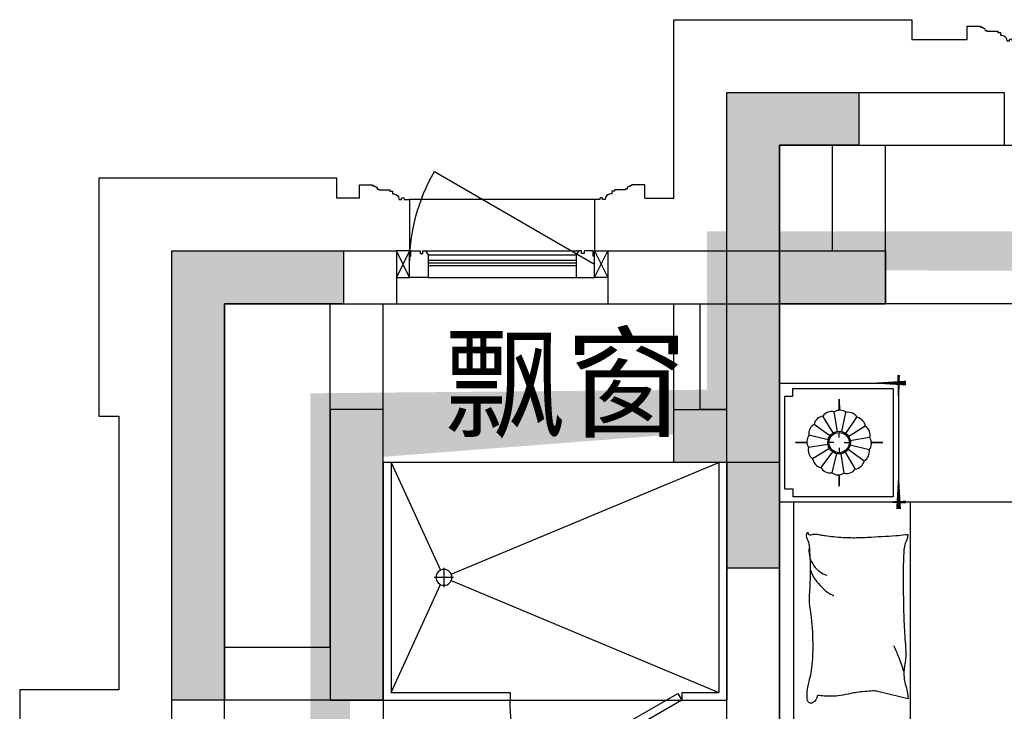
# Model space of a CAD drawing. Header units: millimetres. Extents: x 296296 to 297283, y 219875 to 220035.
# Tile 90 of 256: x 296756.31 to 296760.04, y 220021.55 to 220024.16. Entities that reach past the tile are written whole.
import ezdxf

# ---------------------------------------------------------------- set-up
doc = ezdxf.new("R2010")
doc.units = ezdxf.units.MM
doc.linetypes.add('185洋房-边套（报建版）-旧规$0$洋房户型$0$CONTINOUS', pattern=[0])
doc.linetypes.add('185洋房-边套（报建版）-旧规$0$洋房户型$0$XU-140-SF-N1$0$DASH', pattern=[0.35, 0.25, -0.1])
doc.layers.add('面积-计容-住宅-1', color=1, linetype='Continuous', lineweight=0)
doc.styles.get("Standard").update_dxf_attribs({"font": 'arial.ttf'})

# ---------------------------------------------------------------- blocks, each defined once
blk = doc.blocks.new('wy53eu64i765i57i78i')
for points in [[(952174.854933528, 192158.4376811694), (952174.854933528, 191558.4369128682), (951774.8551960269, 191558.4369128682), (951774.8551350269, 191758.4376811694), (951974.8548928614, 191758.4376811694), (951974.854811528, 192358.4376811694), (952574.855165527, 192358.4376835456), (952574.855165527, 192158.4376835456)], [(950474.8552037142, 190658.4377331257), (950674.8552037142, 190658.4377331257), (950674.8552037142, 191758.4377331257), (950474.8552037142, 191758.4377331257)]]:
    blk.add_hatch(color=253).paths.add_polyline_path(points)
at = {"color": 253}
for points in [[(952174.854933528, 192158.4376811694), (952174.854933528, 191558.4369128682), (951774.8551960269, 191558.4369128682), (951774.8551350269, 191758.4376811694), (951974.8548928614, 191758.4376811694), (951974.854811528, 192358.4376811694), (952574.855165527, 192358.4376835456), (952574.855165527, 192158.4376835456), (952174.854933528, 192158.4376811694)], [(950474.8552037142, 190658.4377331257), (950674.8552037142, 190658.4377331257), (950674.8552037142, 191758.4377331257), (950474.8552037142, 191758.4377331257)]]:
    blk.add_lwpolyline(points, close=True, dxfattribs=at)
blk = doc.blocks.new('sayea5yuteaytuytrauyt')
h = blk.add_hatch()
h.set_pattern_fill('钢筋混凝土', color=253, scale=100)
h.set_pattern_definition([(45, (0, 0), (-176.7766952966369, 176.7766952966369), []), (49.99999999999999, (0, 0), (717.2601826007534, -62.75213498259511), [75, -825]), (355, (0, 0), (-138.751333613, 752.1921337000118), [60, -660]), (100.4514, (59.77168, -5.22934), (578.5093817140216, 689.4395420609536), [63.74019000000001, -701.142112]), (46.1842, (0, 200), (1067.241048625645, -165.5190143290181), [112.5, -1237.5]), (96.63560000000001, (88.936745, 186.206693), (934.6627055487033, 974.1178709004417), [95.610288, -1051.713]), (351.1842, (0, 200), (934.6619451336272, 974.1186009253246), [90, -990]), (21, (100, 150), (596.9070521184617, -402.6188906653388), [75, -825]), (326.0000000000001, (100, 150), (243.3153319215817, 725.150045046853), [60, -660]), (71.4514, (149.742233, 116.448394), (840.22262858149, 322.5304967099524), [63.74019000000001, -701.142112]), (37.5, (0, 0), (12.15985531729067, 332.8938538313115), [0, -652, 0, -670, 0, -662.5]), (7.5, (0, 0), (263.0695374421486, 394.4117118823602), [0, -382, 0, -637, 0, -252.5]), (327.5, (-223, 0), (533.822436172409, -22.55487173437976), [0, -250, 0, -780, 0, -1035]), (317.5, (-323, 0), (583.1861693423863, 100.1049823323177), [0, -325, 0, -518, 0, -735])])
h.paths.add_polyline_path([(1007424.854593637, 89058.43775986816), (1007424.854593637, 87258.43856486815), (1007174.854593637, 87258.43856486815), (1007174.854593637, 89058.43775986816)])
h.paths.add_polyline_path([(1021574.855280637, 89058.43775986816), (1021574.855280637, 87258.43856486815), (1021324.855280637, 87258.43856486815), (1021324.855280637, 89058.43775986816)])
h.paths.add_polyline_path([(989374.8548266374, 89058.43775186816), (989374.8548266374, 87258.43815686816), (989124.8548266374, 87258.43815686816), (989124.8548266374, 89058.43775186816)])
h.paths.add_polyline_path([(1039624.855051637, 89058.43775186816), (1039624.855051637, 87258.43815686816), (1039374.855051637, 87258.43815686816), (1039374.855051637, 89058.43775186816)])
h.paths.add_polyline_path([(1014474.854936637, 87858.43815686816), (1014474.854936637, 84858.43816086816), (1014274.854936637, 84858.43816086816), (1014274.854936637, 87858.43815686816)])
h.paths.add_polyline_path([(1044574.854944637, 92958.43692786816), (1044574.854944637, 91158.43691286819), (1044374.854944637, 91158.43691286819), (1044374.854944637, 92758.43691286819), (1044074.854822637, 92758.43691286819), (1044074.854822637, 92958.43691286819)])
h.paths.add_polyline_path([(984374.8549336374, 92758.43691286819), (984374.8549336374, 91158.43691286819), (984174.8549336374, 91158.43691286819), (984174.8548116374, 92958.43691286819), (984674.8550556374, 92958.43691286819), (984674.8550556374, 92758.43691286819)])
h.paths.add_polyline_path([(1027974.850721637, 92758.43691286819), (1027974.850721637, 91258.40206186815), (1027774.850721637, 91258.40206186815), (1027774.850721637, 92958.43691286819), (1028324.850721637, 92958.43691286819), (1028324.850721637, 92758.43691286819)])
h.paths.add_polyline_path([(1000974.859155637, 92958.43691286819), (1000974.859155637, 91258.40206186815), (1000774.859155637, 91258.40206186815), (1000774.859155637, 92758.43691286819), (1000424.859155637, 92758.43691286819), (1000424.859155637, 92958.43691286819)])
h.paths.add_polyline_path([(1033174.859613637, 92958.43691286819), (1033174.859613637, 91258.40205786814), (1032974.859613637, 91258.40205786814), (1032974.859613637, 92758.43691286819), (1032624.859613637, 92758.43691286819), (1032624.859613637, 92958.43691286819)])
h.paths.add_polyline_path([(995774.8502636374, 92758.43691286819), (995774.8502636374, 91258.40205786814), (995574.8502636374, 91258.40205786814), (995574.8502636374, 92958.43691286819), (996124.8502636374, 92958.43691286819), (996124.8502636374, 92758.43691286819)])
h.paths.add_polyline_path([(1014874.854936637, 80258.43772586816), (1014874.854936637, 80058.43772586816), (1014274.854936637, 80058.43772586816), (1014274.854936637, 81858.43772586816), (1014474.854936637, 81858.43772586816), (1014474.854936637, 80258.43772586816)])
h.paths.add_polyline_path([(1046674.855165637, 92358.43775186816), (1046674.855165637, 90658.43777086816), (1046474.855165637, 90658.43777086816), (1046474.855165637, 92158.43775186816), (1046024.855051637, 92158.43775186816), (1046024.855051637, 92358.43775186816)])
h.paths.add_polyline_path([(982274.8547116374, 92158.43775186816), (982274.8547116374, 90658.43777086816), (982074.8547116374, 90658.43777086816), (982074.8547116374, 92358.43775186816), (982724.8548266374, 92358.43775186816), (982724.8548266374, 92158.43775186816)])
h.paths.add_polyline_path([(1042874.855566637, 80058.43772586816), (1042874.855604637, 79458.43791586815), (1042074.855596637, 79458.43791586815), (1042074.855596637, 79658.43791586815), (1042674.855566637, 79658.43791586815), (1042674.855528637, 80258.43772586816), (1043624.855539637, 80258.43772586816), (1043624.855539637, 80058.43772586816)])
h.paths.add_polyline_path([(1010674.855341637, 80058.43772586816), (1010674.855379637, 79458.43791586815), (1009874.855367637, 79458.43791586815), (1009874.855367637, 79658.43791586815), (1010474.855341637, 79658.43791586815), (1010474.855303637, 80258.43772586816), (1011424.855310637, 80258.43772586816), (1011424.855310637, 80058.43772586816)])
h.paths.add_polyline_path([(1018874.854505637, 79658.43791586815), (1018874.854505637, 79458.43791586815), (1018074.854498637, 79458.43791586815), (1018074.854536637, 80058.43772586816), (1017324.854563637, 80058.43772586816), (1017324.854563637, 80258.43772586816), (1018274.854536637, 80258.43773286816), (1018274.854536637, 79658.43791586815)])
h.paths.add_polyline_path([(986674.8542806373, 79658.43791586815), (986674.8542806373, 79458.43791586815), (985874.8542736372, 79458.43791586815), (985874.8543116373, 80058.43772586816), (985124.8543376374, 80058.43772586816), (985124.8543376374, 80258.43772586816), (986074.8543116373, 80258.43773286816), (986074.8543116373, 79658.43791586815)])
h.paths.add_polyline_path([(1016574.855280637, 92758.43691286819), (1016574.855280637, 91158.43691286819), (1016374.855280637, 91158.43691286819), (1016374.855280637, 92158.43775186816), (1016074.855051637, 92158.43775186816), (1016074.855051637, 92358.43775186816), (1016374.855280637, 92358.43775186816), (1016374.855280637, 92958.43691286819), (1016874.855280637, 92958.43691286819), (1016874.855280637, 92758.43691286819)])
h.paths.add_polyline_path([(1012374.854593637, 92158.43775186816), (1012374.854593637, 91158.43691286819), (1012174.854593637, 91158.43691286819), (1012174.854593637, 92758.43691286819), (1011874.854593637, 92758.43691286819), (1011874.854593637, 92958.43691286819), (1012374.854593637, 92958.43691286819), (1012374.854593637, 92358.43775186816), (1012674.854826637, 92358.43775186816), (1012674.854826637, 92158.43775186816)])
h.paths.add_polyline_path([(1031699.854631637, 87258.43614286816), (1031699.854631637, 86658.43778686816), (1029249.854215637, 86658.43778686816), (1029249.854215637, 87258.43614286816), (1029449.854215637, 87258.43614286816), (1029449.854215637, 86858.43778286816), (1031499.854631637, 86858.43778286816), (1031499.854631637, 87258.43614286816)])
h.paths.add_polyline_path([(999499.8556616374, 87258.43614286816), (999499.8556616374, 86658.43778686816), (997049.8552426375, 86658.43778686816), (997049.8552426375, 87258.43614286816), (997249.8552426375, 87258.43614286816), (997249.8552426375, 86858.43778286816), (999299.8556616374, 86858.43778286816), (999299.8556616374, 87258.43614286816)])
h.paths.add_polyline_path([(1029449.854215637, 89158.43772886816), (1029449.854215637, 88743.43829786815), (1029249.854215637, 88743.43829786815), (1029249.854215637, 89358.43772886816), (1031699.854631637, 89358.43772886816), (1031699.854631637, 88743.43913286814), (1031499.854631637, 88743.43913286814), (1031499.854631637, 89158.43772886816)])
h.paths.add_polyline_path([(999499.8556616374, 89358.43772886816), (999499.8556616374, 88743.43829786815), (999299.8556616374, 88743.43829786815), (999299.8556616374, 89158.43772886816), (997249.8552426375, 89158.43772886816), (997249.8552426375, 88743.43913286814), (997049.8552426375, 88743.43913286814), (997049.8552426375, 89358.43772886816)])
h.paths.add_polyline_path([(1026174.845110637, 92958.43691286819), (1026174.845110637, 90058.43717586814), (1025974.845110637, 90058.43717586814), (1025974.845110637, 92758.43691286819), (1025574.850809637, 92758.43691286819), (1025574.850809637, 92958.43691286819)])
h.paths.add_polyline_path([(1002774.864763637, 92758.43691286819), (1002774.864763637, 90058.43717586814), (1002574.864763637, 90058.43717586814), (1002574.864763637, 92958.43691286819), (1003174.859068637, 92958.43691286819), (1003174.859068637, 92758.43691286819)])
h.paths.add_polyline_path([(993974.8547306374, 92958.43691686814), (993974.8547306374, 90058.44779286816), (993774.8547306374, 90058.44779286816), (993774.8547306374, 92758.43691286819), (993374.8515306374, 92758.43691286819), (993374.8515306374, 92958.43691286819)])
h.paths.add_polyline_path([(1034974.855142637, 92758.43691286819), (1034974.855142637, 90058.44779286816), (1034774.855142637, 90058.44779286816), (1034774.855142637, 92958.43691686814), (1035374.858343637, 92958.43691286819), (1035374.858343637, 92758.43691286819)])
h.paths.add_polyline_path([(1046674.855165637, 83408.43776386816), (1046674.855165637, 80058.43772586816), (1046074.855165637, 80058.43772586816), (1046074.855165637, 80258.43772586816), (1046474.855165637, 80258.43772586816), (1046474.855165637, 83408.43776386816)])
h.paths.add_polyline_path([(982674.8547116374, 80258.43772586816), (982674.8547116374, 80058.43772586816), (982074.8547116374, 80058.43772586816), (982074.8547116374, 83408.43776386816), (982274.8547116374, 83408.43776386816), (982274.8547116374, 80258.43772586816)])
h.paths.add_polyline_path([(1001674.854280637, 89358.43772886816), (1001674.854280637, 86658.43778686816), (1001474.854280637, 86658.43778686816), (1001474.854280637, 89158.43772886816), (1000774.859155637, 89158.43772886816), (1000774.859155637, 89358.43772886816)])
h.paths.add_polyline_path([(1027274.855596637, 89158.43772886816), (1027274.855596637, 86658.43778686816), (1027074.855596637, 86658.43778686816), (1027074.855596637, 89358.43772886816), (1027974.850721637, 89358.43772886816), (1027974.850721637, 89158.43772886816)])
h.paths.add_polyline_path([(995074.8548266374, 89158.43772886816), (995074.8548266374, 86658.43778686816), (994874.8548266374, 86658.43778686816), (994874.8548266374, 89358.43772886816), (995774.8502636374, 89358.43772886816), (995774.8502636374, 89158.43772886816)])
h.paths.add_polyline_path([(1033874.855051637, 89358.43772886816), (1033874.855051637, 86658.43778686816), (1033674.855051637, 86658.43778686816), (1033674.855051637, 89158.43772886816), (1032974.859613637, 89158.43772886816), (1032974.859613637, 89358.43772886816)])
h.paths.add_polyline_path([(989374.8548266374, 92958.43691286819), (989374.8548266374, 92158.43691286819), (988974.8548266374, 92158.43691286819), (988974.8548266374, 92958.43691286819)])
h.paths.add_polyline_path([(1007574.854593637, 92958.43691286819), (1007574.854593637, 92158.43691286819), (1007174.854593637, 92158.43691286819), (1007174.854593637, 92958.43691286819)])
h.paths.add_polyline_path([(995074.8548266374, 79658.43738986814), (995074.8548266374, 79258.43738986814), (994374.8548266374, 79258.43738986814), (994374.8548266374, 79658.43738986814)])
h.paths.add_polyline_path([(1002174.854280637, 79658.43738986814), (1002174.854280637, 79258.43738986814), (1001474.854280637, 79258.43738986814), (1001474.854280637, 79658.43738986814)])
h.paths.add_polyline_path([(1027274.855596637, 79658.43738986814), (1027274.855596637, 79258.43738986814), (1026574.855596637, 79258.43738986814), (1026574.855596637, 79658.43738986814)])
h.paths.add_polyline_path([(1034374.855051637, 79658.43738986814), (1034374.855051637, 79258.43738986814), (1033674.855051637, 79258.43738986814), (1033674.855051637, 79658.43738986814)])
h.paths.add_polyline_path([(1039774.855051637, 92958.43691286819), (1039774.855051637, 92158.43691286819), (1039374.855051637, 92158.43691286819), (1039374.855051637, 92958.43691286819)])
h.paths.add_polyline_path([(1021574.855280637, 92958.43691286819), (1021574.855280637, 92158.43691286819), (1021174.855280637, 92158.43691286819), (1021174.855280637, 92958.43691286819)])
at = {"color": 253}
for points in [[(984374.8549336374, 92758.43691286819), (984374.8549336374, 91158.43691286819), (984174.8549336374, 91158.43691286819), (984174.8548116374, 92958.43691286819), (984674.8550556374, 92958.43691286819), (984674.8550556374, 92758.43691286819), (984374.8549336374, 92758.43691286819)], [(982274.8547116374, 92158.43775186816), (982274.8547116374, 90658.43777086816), (982074.8547116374, 90658.43777086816), (982074.8547116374, 92358.43775186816), (982724.8548266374, 92358.43775186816), (982724.8548266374, 92158.43775186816), (982274.8547116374, 92158.43775186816)]]:
    blk.add_lwpolyline(points, close=True, dxfattribs=at)
blk = doc.blocks.new('4uyh5uj6kj67j75rykjtuk7tsik76ykj')
at = {"color": 253}
blk.add_text('飘窗', height=337.5886524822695, dxfattribs=at).set_placement((808105.0000000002, 433690))
blk = doc.blocks.new('185洋房-边套（报建版）-旧规$0$洋房户型$0$11A$C643C1FD2')
at = {"color": 253}
for points in [[(28.00162752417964, 342.6770962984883, -0.2633679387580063), (0.0515171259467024, 361.4657623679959, -0.494818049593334), (9.22300753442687, 380.2089987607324, -0.049224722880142), (26.89366485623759, 381.9528907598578, -0.0368308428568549), (50.53589313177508, 380.2089987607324, -0.0318926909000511), (88.513958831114, 372.0737317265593, 0.0357819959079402), (122.4282498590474, 365.0841070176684, 0.0329412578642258), (212.0899194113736, 359.1705537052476, 0.0265644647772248), (323.3170857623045, 365.0841070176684, 0.0179054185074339), (360.8313586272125, 370.4487565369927, -0.0333974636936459), (381.0393698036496, 372.7026747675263, -0.0320396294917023), (418.1219118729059, 371.9701745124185, 0.018441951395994), (482.4437609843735, 368.9494421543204, 0.0108372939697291), (547.20722402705, 369.7023622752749, 0.0146238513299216), (595.1154809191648, 372.7026747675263, 0.1112493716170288), (617.6622878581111, 380.009099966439, -0.1537083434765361), (634.5505437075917, 383.9622313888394, -0.0764444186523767), (641.9869964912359, 382.2391803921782, -0.215512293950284), (643.9398537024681, 380.2089987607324, -0.5858582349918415), (641.2773915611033, 377.1638927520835, 0.3634893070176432), (636.428366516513, 374.5792910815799, 0.1917162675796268), (636.3710470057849, 363.0441536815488, -0.1296753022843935), (638.3061893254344, 346.4303289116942, -0.0173502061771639), (635.3064320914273, 329.6262630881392, 0.0193256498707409), (632.6727208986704, 314.5282753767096, 0.0188175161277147), (626.0583722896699, 246.1461785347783, 0.0218280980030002), (625.1612337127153, 186.9199199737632, 0.0062041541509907), (626.5468691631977, 153.0692459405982, 0.0019630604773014), (632.6727208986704, 46.17539165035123, 0.0283408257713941), (636.9498540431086, 10.04676229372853, -0.1170135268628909), (636.428366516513, 1.137023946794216, -0.3660599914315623), (634.9992988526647, 0.2057491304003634, -0.0397304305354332), (621.4055880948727, 3.013640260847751, -0.0483088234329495), (607.6671159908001, 8.49546699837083, 0.0629807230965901), (596.9933037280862, 12.39658056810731, 0.0405796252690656), (573.5959727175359, 15.7771522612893, 0.0143450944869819), (506.85604535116, 18.02642949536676, 0.0054844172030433), (381.4113608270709, 17.27782013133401, 0.0071527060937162), (285.2684470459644, 14.27319686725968, 0.0087615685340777), (242.7241944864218, 11.586396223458, -0.0081531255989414), (197.0090114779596, 8.643489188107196, -0.062510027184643), (139.879690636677, 13.04411358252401, 0.078669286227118), (94.29284231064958, 15.08410701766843, 0.0478250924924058), (71.93141105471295, 10.36764307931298, -0.0344939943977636), (41.1465831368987, 3.013640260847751, -0.0235713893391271), (15.81139786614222, -8.1299222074e-06, -0.5102284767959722), (14.85667191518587, 1.137023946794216), (22.36815910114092, 31.16260241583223), (43.02460189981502, 113.7327313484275, 0.0730409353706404), (44.97563112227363, 133.3135636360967, 0.0233051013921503), (39.26876032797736, 194.4262439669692, 0.0182988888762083), (35.19884174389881, 217.2706755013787, -0.0109698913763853), (27.85368260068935, 255.2657693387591, -0.0422811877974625), (24.94686314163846, 289.579173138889, -0.0272005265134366), (27.85368260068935, 342.9727865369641)], [(583.8483481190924, 374.5792910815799, 0.0881531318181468), (549.3185234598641, 371.0355364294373, 0.0881531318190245), (518.1231781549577, 355.8132692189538, 0.0775471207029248), (496.4769416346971, 334.2011149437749, 0.077547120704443), (482.4437609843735, 307.0218101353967)], [(501.8616993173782, 368.8804882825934, 0.0278421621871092), (478.0799251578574, 358.2673156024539, 0.0486850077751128), (465.5431597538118, 350.1835615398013, 0.0236664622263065), (437.6198862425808, 325.8245057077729, 0.0312234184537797), (418.5966097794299, 305.1453350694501, 0.0468009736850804), (413.4886008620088, 297.4792006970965, 0.023190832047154), (405.4516541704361, 280.7496055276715)], [(118.3913605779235, 15.79728258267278, 0.0097294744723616), (145.6801728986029, 24.82911724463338, 0.009729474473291), (172.5969230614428, 34.91583502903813, 0.0079705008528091), (194.3418602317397, 43.95450188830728, 0.0079705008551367), (215.7876314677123, 53.68171564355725)]]:
    blk.add_lwpolyline(points, format="xyb", dxfattribs=at)
blk = doc.blocks.new('185洋房-边套（报建版）-旧规$0$洋房户型$0$11A$C5A527934')
at = {"color": 253}
for p, q in [((122.7863028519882, 492.3297854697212), (194.0422210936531, 398.7701386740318)), ((469.082148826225, 493.1734273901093), (467.2889541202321, 399.6312042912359)), ((194.0422210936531, 398.7701386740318), (261.6452530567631, 281.4336128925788)), ((347.0384173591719, 320.5457457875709), (364.8287260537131, 400.5479455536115)), ((467.2889541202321, 399.6312042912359), (490.5114477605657, 289.7861020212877)), ((592.6898554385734, 326.9167924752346), (677.8384109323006, 360.9532905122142)), ((677.8384109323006, 360.9532905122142), (699.5126560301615, 357.8590980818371)), ((329.248285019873, 268.9888375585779), (347.0384173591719, 320.5457457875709)), ((530.7634408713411, 243.3727071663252), (592.6898554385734, 326.9167924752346)), ((261.6452530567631, 281.4336128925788), (277.656460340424, 231.6545115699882)), ((277.656460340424, 231.6545115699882), (329.248285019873, 268.9888375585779)), ((490.5114477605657, 289.7861020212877), (530.7634408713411, 243.3727071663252)), ((530.7634408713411, 243.3727071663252), (591.1416068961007, 268.1265008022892)), ((591.1416068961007, 268.1265008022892), (653.0678451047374, 265.0323083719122)), ((653.0678451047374, 265.0323083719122), (741.3128976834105, 249.5610920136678)), ((69.51041293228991, 247.6549006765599), (37.09750266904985, 229.6184736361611)), ((162.0198065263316, 260.0996760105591), (69.51041293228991, 247.6549006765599)), ((277.656460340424, 231.6545115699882), (162.0198065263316, 260.0996760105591)), ((277.656460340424, 231.6545115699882), (233.1808649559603, 174.7640555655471)), ((277.656460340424, 231.6545115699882), (288.2512753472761, 146.9533973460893)), ((363.562474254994, 226.3543945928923), (318.6659118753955, 193.8651198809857)), ((530.7634408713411, 243.3727071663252), (363.562474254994, 226.3543945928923)), ((530.7634408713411, 243.3727071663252), (502.8965543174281, 169.1111991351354)), ((741.3128976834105, 249.5610920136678), (744.2826452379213, 243.7632998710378)), ((318.6659118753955, 193.8651198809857), (307.8287011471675, 186.1295117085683)), ((233.1808649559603, 174.7640555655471), (174.4729873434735, 132.0963089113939)), ((502.8965543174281, 169.1111991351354), (521.4744786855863, 94.8498182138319)), ((174.4729873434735, 132.0963089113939), (90.85874809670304, 132.0963089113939)), ((289.9070901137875, 133.7158508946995), (300.5571840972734, 48.57280439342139)), ((521.4744786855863, 94.8498182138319), (569.7114051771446, 38.53747242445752))]:
    blk.add_line(p, q, dxfattribs=at)
blk.add_lwpolyline([(405.0356356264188, 391.5003112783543, -0.0256263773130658), (394.5934741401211, 394.0405346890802, -0.0108003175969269), (278.209239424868, 431.5106167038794, -0.0045599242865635), (199.4338971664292, 459.5707737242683, -0.0112502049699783), (167.8769151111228, 471.9491266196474, -0.0693939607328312), (150.9364112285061, 481.9861399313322, 0.0797562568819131), (135.9971100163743, 490.4264496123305, 0.1063994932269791), (122.7863028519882, 492.3297854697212, 0.3286420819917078), (119.1773717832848, 489.2655320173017, 0.2995467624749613), (121.3153486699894, 483.4137400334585, -0.1899166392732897), (126.2542959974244, 475.4833428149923, -0.0335175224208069), (127.3176843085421, 466.2475801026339, -0.0756271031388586), (126.8906863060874, 462.1304654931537, -0.0534886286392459), (124.2209201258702, 455.063051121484, -0.0178378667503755), (113.3135905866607, 435.2732662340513, -0.0383935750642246), (97.84424402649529, 413.4275901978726, 0.0595290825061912), (88.45066338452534, 398.9000875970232, 0.0359425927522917), (78.95537845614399, 375.3470172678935, 0.011245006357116), (55.85925023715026, 297.6302435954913, 0.0062027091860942), (46.61283075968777, 262.009805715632, -0.010783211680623), (41.10622010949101, 241.5682398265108, -0.0194848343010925), (37.09750266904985, 229.6184736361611, -0.0050616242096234), (19.43351800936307, 184.4461909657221, -0.1013919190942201), (4.367418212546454, 161.6979340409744, 0.2237680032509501), (2.24386440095e-05, 149.6127858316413, 0.2555795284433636), (2.805489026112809, 145.4583129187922, 0.0815627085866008), (16.92475666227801, 140.8788286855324, 0.0718052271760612), (32.32184490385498, 140.7632261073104, -0.0699853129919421), (48.11559286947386, 140.7018463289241, -0.0354599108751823), (101.6783004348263, 129.0320565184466, -0.0294323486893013), (163.8247328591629, 106.7504570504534, -0.0015539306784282), (193.8273851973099, 93.84524431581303, 0.0015200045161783), (224.4987916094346, 80.64991030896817, 0.004735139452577), (256.237719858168, 67.46336765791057, -0.0038204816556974), (295.604757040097, 51.19196171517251, -0.2960011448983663), (315.3198151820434, 22.10359100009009, 0.6497743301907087), (334.6137799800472, 13.98520612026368, 0.0231899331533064), (338.6621444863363, 18.15789371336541, -0.0288000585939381), (341.960333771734, 21.48196777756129, -0.0057266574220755), (347.8876233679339, 26.68343014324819, 0.0043580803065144), (355.6948428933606, 33.49688085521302, 0.0275279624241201), (370.9950301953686, 48.67188713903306, 0.0462141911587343), (378.6929041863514, 58.96571177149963, 0.194121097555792), (381.2113511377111, 73.97301234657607, -0.1337189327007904), (382.2652226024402, 95.61669339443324, -0.0057790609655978), (388.9653815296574, 115.431317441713, -0.0088817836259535)], format="xyb", dxfattribs=at)
blk.add_lwpolyline([(770.2698468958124, 299.0561550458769, 0.1013919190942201), (787.0352203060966, 320.5827156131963, -0.2237680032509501), (792.3160632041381, 332.2975630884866, -0.2555795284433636), (789.8372789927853, 336.6548462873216, -0.0815627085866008), (776.1105519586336, 342.3030636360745, -0.0718052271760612), (760.7676185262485, 343.5984725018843, 0.0699853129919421), (745.0250362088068, 344.8702209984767, 0.0354599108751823), (692.5143547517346, 360.6111221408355, 0.0294323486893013), (632.2585668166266, 387.5905357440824, 0.0015539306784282), (603.3333250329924, 402.757409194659, -0.0015200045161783), (573.7635334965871, 418.2648087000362, -0.004735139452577), (543.1286866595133, 433.8452654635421, 0.0038204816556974), (505.1246174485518, 453.0861851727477, 0.2960011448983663), (487.6971029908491, 483.6000929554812, 0.265444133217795), (469.082148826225, 493.1734273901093, -0.0231899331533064), (464.7258680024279, 489.3233112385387, 0.0288000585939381), (461.1825995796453, 486.2618132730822, 0.0057266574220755), (454.8740680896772, 481.5299634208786, -0.0043580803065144), (446.5675822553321, 475.3349589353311, -0.0275279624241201), (430.149279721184, 461.3773126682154, -0.0462141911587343), (421.6850562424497, 451.7037915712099, -0.194121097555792), (418.0237477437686, 436.9336708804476, 0.1337189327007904), (415.3140452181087, 415.4344363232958, 0.0115049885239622), (398.5551213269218, 377.3189803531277, 0.0088817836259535), (374.8533441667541, 328.8747350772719, 0.0124257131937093), (341.4359616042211, 267.358714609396, -0.0336123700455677), (330.0450882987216, 244.0923795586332), (309.3242681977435, 193.4073047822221), (293.3396342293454, 154.3073867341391, 0.2243410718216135), (280.2644931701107, 142.336453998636, -0.7227715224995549), (280.1118582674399, 134.362428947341, -0.1035130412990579), (283.475598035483, 133.9159818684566, 0.0534647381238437), (289.9907356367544, 133.7042395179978, 0.0301092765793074), (310.7412826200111, 129.5083340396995, -0.0314364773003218), (330.6279829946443, 125.5419687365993, -0.0532399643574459), (344.2355694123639, 125.1658530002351, 0.0551795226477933), (357.3661006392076, 124.7520930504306, 0.0562710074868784), (380.1486569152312, 118.8334074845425, 0.0108003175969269), (493.3185365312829, 72.55300682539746, 0.0045599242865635), (569.7114051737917, 38.53747242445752, 0.0112502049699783), (600.2267866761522, 23.7767736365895, 0.0693939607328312), (616.3481453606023, 12.47084147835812, -0.0797562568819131), (630.5965715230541, 2.91030277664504, -0.1063994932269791), (643.622630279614, -7.6228861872e-06, -0.3286420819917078), (647.45581179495, 2.778616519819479, -0.2995467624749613), (645.7726487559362, 8.777064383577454, 0.1899166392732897), (641.4560746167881, 17.06268979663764, 0.0335175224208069), (641.103711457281, 26.35278924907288, 0.0756271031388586), (641.8450193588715, 30.42506412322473, 0.0534886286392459), (645.0486305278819, 37.26705745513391, 0.0178378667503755), (657.4407085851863, 56.16260785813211, 0.0383935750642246), (674.5389620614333, 76.75833489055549, -0.0595290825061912), (685.0184041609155, 90.52310813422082, -0.0359425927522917), (696.2910374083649, 113.2791029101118, -0.011245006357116), (725.2760093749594, 188.9969967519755, -0.0062027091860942), (737.2254412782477, 223.8039349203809, 0.010783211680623), (744.2826452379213, 243.7632998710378, 0.0194848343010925), (749.1954882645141, 255.370655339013, 0.0050616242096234)], format="xyb", close=True, dxfattribs=at)
blk = doc.blocks.new('185洋房-边套（报建版）-旧规$0$洋房户型$0$11cdx床头灯2.0')
at = {"color": 253}
for p, q in [((0, 121.9930754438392), (0, 164.8358911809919)), ((-6.675826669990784, 42.33230819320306), (-18.26673075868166, 115.8317782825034)), ((10.03221337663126, 41.66468136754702), (27.45064381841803, 114.0049844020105)), ((-22.36753262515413, 36.55522483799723), (-61.20316116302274, 100.0242339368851)), ((25.21293987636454, 34.65398449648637), (68.98890671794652, 94.82196510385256)), ((-34.65398450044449, 25.21293987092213), (-94.82196508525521, 68.98890669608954)), ((0, 19.46074865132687), (0, 38.24746614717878)), ((36.55522483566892, 22.36753262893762), (100.0242339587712, 61.20316118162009)), ((-121.9930754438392, 0), (-164.8358911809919, 0)), ((-41.66468137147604, 10.0322133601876), (-114.0049843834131, 27.45064379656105)), ((-19.46074865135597, 0), (-38.24746614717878, 0)), ((19.46074865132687, 0), (38.24746614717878, 0)), ((42.33230819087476, 6.675826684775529), (115.8317783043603, 18.26673077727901)), ((121.9930754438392, 0), (164.8358911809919, 0)), ((-42.33230818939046, -6.675826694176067), (-115.831778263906, -18.26673078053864)), ((-36.55522482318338, -22.36753264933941), (-100.0242339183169, -61.20316118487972)), ((-25.21293984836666, -34.65398451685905), (-68.9889066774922, -94.82196510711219)), ((0, -19.46074865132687), (0, -38.24746614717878)), ((62.58618011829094, -99.16473352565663), (22.87297582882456, -36.24110863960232)), ((34.65398451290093, -25.21293985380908), (96.00410843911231, -67.33413310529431)), ((41.66468137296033, -10.03221335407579), (114.3802456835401, -25.8424789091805)), ((-27.26200928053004, -114.0502396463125), (-9.963274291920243, -41.68122052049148)), ((18.72336690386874, -113.8760766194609), (6.952890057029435, -42.28768495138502)), ((0, -121.9930754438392), (0, -164.8358911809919))]:
    blk.add_line(p, q, dxfattribs=at)
for points in [[(0, 164.8358911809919), (0, 121.9930754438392)], [(-164.8358911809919, 0), (-121.9930754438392, 0)], [(164.8358911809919, 0), (122.0982539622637, -1.711093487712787)], [(0, -164.8358911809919), (0, -121.9930754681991)]]:
    blk.add_lwpolyline(points, dxfattribs=at)
for radius in [42.85546614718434, 38.24746614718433]:
    blk.add_circle((0, 0), radius, dxfattribs=at)
for centre, start, end in [((-28.32740078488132, 77.05201628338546), 75.48094052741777, 145.0444984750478), ((3.315424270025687, 82.02720775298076), 52.98094052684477, 122.5444984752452), ((34.45350603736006, 74.51450042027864), 30.48094052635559, 100.0444984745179), ((-55.65763585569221, 60.34635381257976), 97.98094052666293, 167.5444984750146), ((60.34635383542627, 55.6576358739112), 7.980940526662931, 77.54449847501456), ((-74.51450040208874, 34.45350601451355), 120.4809405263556, 190.0444984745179), ((77.05201630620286, 28.32740080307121), 345.4809405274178, 55.04449847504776), ((-82.02720773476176, 3.315424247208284), 142.9809405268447, 212.5444984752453), ((82.02720777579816, -3.315424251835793), 322.9809405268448, 32.54449847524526), ((-77.05201626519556, -28.32740080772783), 165.4809405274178, 235.0444984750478), ((74.51450044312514, -34.45350601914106), 300.4809405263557, 10.04449847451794), ((-60.34635379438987, -55.65763587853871), 187.9809405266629, 257.5444984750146), ((55.65763589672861, -60.34635381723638), 277.9809405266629, 347.5444984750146), ((-34.45350599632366, -74.51450042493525), 210.4809405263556, 280.044498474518), ((28.32740082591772, -77.05201628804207), 255.4809405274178, 325.0444984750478), ((-3.31542422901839, -82.02720775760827), 232.9809405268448, 302.5444984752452)]:
    blk.add_arc(centre, 40.1031497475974, start, end, dxfattribs=at)
blk = doc.blocks.new('*U1093')
at = {"color": 253}
for p, q in [((-900, 0), (-1350, 0)), ((-1350, 0), (-1350, -450)), ((-1350, 0), (1350, 0)), ((900, 0), (-900, 0)), ((-900, 0), (-900, -2100)), ((-900, -450), (-900, 0)), ((900, -2100), (900, 0)), ((900, -450), (900, 0)), ((900, 0), (1350, 0)), ((1350, 0), (1350, -450)), ((-1330, -50), (-1330, -430)), ((-920, -430), (-920, -50)), ((900, -52.37141133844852), (-900, -52.37141133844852)), ((920, -430), (920, -50)), ((1330, -50), (1330, -430)), ((-1330, -430), (-920, -430)), ((1330, -430), (920, -430)), ((-1350, -450), (-900, -450)), ((1350, -450), (900, -450)), ((-900, -2100), (900, -2100))]:
    blk.add_line(p, q, dxfattribs=at)
at = {"color": 253, "linetype": '185洋房-边套（报建版）-旧规$0$洋房户型$0$CONTINOUS', "ltscale": 2.5}
blk.add_line((900, -494.0539780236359), (-129.6384496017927, -493.6936342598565), dxfattribs=at)
at = {"color": 253}
for points in [[(-1300, -20), (-1300, -50), (-1330, -50)], [(-950, -20), (-1300, -20)], [(-950, -20), (-950, -50), (-920, -50)], [(950, -20), (950, -50), (920, -50)], [(950, -20), (1300, -20)], [(1300, -20), (1300, -50), (1330, -50)]]:
    blk.add_lwpolyline(points, dxfattribs=at)
for points in [[(-1350, -332.5829230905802, 0, 18, 0), (-1350, -478.5486145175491, 10, 10, 0)], [(1350, -332.5829230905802, 0, 18, 0), (1350, -478.5486145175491, 10, 10, 0)], [(-900, -349.7433749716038, 0, 10, 0), (-900, -477.732901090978, 10, 10, 0)], [(900, -349.7433749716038, 0, 10, 0), (900, -477.732901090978, 10, 10, 0)], [(-1380.642982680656, -450, 10, 0, 0), (-1202.928873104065, -450, 10, 10, 0)], [(-873.3039343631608, -450, 18, 0, 0), (-1032.485541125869, -450, 10, 10, 0)], [(873.3039343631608, -450, 18, 0, 0), (1032.485541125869, -450, 10, 10, 0)], [(1380.642982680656, -450, 10, 0, 0), (1202.928873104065, -450, 10, 10, 0)], [(668.4798599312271, -1858.974266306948, 10, 0, 0.3742418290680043), (834.35406832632, -1895.367973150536, 10, 10, -2.215859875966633)], [(686.134763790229, -1863.698682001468, 10, 0, -0.1770186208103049), (693.2691898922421, -1995.667389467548, 10, 10, 2.215859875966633)], [(900, -1958.516598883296, 0, 10, 0), (900, -2130, 10, 10, 0)], [(-900, -2005.373558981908, 0, 10, 0), (-900, -2130, 10, 10, 0)], [(-658.2516379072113, -2100, 0, 10, 0), (-930, -2100, 10, 10, 0)], [(775.3735589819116, -2100, 0, 10, 0), (930, -2100, 10, 10, 0)]]:
    blk.add_lwpolyline(points, format="xyseb", dxfattribs=at)
at = {"color": 253, "linetype": '185洋房-边套（报建版）-旧规$0$洋房户型$0$CONTINOUS', "ltscale": 2.5}
for centre, radius, start, end in [((-128.8583196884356, -1775.735626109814), 1282.042229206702, 90.03486480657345, 126.977026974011), ((-10.6178487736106, -1124.520932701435), 641.9571511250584, 100.6846126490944, 154.0789214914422), ((515.9483600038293, -1720.672995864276), 391.6461517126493, 284.3565564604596, 348.6982700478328), ((773.9434106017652, -1781.829325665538), 129.6719098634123, 228.5450077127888, 346.4386693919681), ((519.1637179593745, -1944.946974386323), 181.3429785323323, 301.1833281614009, 22.206194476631)]:
    blk.add_arc(centre, radius, start, end, dxfattribs=at)
at = {"color": 253, "linetype": '185洋房-边套（报建版）-旧规$0$洋房户型$0$XU-140-SF-N1$0$DASH', "ltscale": 2.5}
blk.add_arc((-757.918790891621, -855.2302890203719), 175.8930122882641, 5.188406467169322, 143.8786841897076, dxfattribs=at)
at = {"color": 253, "xscale": -1}
for name, p in [('185洋房-边套（报建版）-旧规$0$洋房户型$0$11cdx床头灯2.0', (-1125, -225)), ('185洋房-边套（报建版）-旧规$0$洋房户型$0$11A$C643C1FD2', (-140.3062636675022, -485.6770544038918))]:
    blk.add_blockref(name, p, dxfattribs=at)
at = {"color": 253}
for name, p in [('185洋房-边套（报建版）-旧规$0$洋房户型$0$11cdx床头灯2.0', (1125, -225)), ('185洋房-边套（报建版）-旧规$0$洋房户型$0$11A$C643C1FD2', (140.3062636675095, -485.6770544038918)), ('185洋房-边套（报建版）-旧规$0$洋房户型$0$11A$C5A527934', (-835.6395401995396, -1956.163217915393))]:
    blk.add_blockref(name, p, dxfattribs=at)
blk = doc.blocks.new('*U1128')
at = {"color": 253}
for p, q in [((899.9999999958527, 0), (899.9999999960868, -1300.000000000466)), ((-4.1472958e-09, -30), (407.7429079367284, -217.4680036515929)), ((-4.1472958e-09, -30), (869.9999999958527, -30)), ((869.9999999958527, -30), (462.2570920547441, -217.4680036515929)), ((869.9999999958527, -30), (869.999999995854, -480)), ((434.9999999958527, -266.466442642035), (434.9999999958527, -193.5335573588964)), ((422.7242716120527, -257.3734632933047), (-3.9132525e-09, -1270.000000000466)), ((398.5335573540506, -230.0000000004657), (471.466442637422, -230.0000000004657)), ((447.2757283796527, -257.3734632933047), (869.9999999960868, -1270.000000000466)), ((869.999999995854, -480), (899.999999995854, -480)), ((869.999999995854, -1130), (899.999999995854, -1130)), ((869.9999999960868, -1130), (869.9999999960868, -1270.000000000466)), ((-4.1460832e-09, -1270.000000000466), (869.999999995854, -1270.000000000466)), ((-4.1460832e-09, -1300.000000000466), (899.999999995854, -1300.000000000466))]:
    blk.add_line(p, q, dxfattribs=at)
for points in [[(899.9999999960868, -1300.000000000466), (-4.1460832e-09, -1300.000000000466), (-4.1472958e-09, 0), (899.9999999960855, 0)], [(1199.01923788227, -552.0834875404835), (874.0192378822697, -1115), (899.999999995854, -1130), (1224.999999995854, -567.0834875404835)]]:
    blk.add_lwpolyline(points, close=True, dxfattribs=at)
blk.add_circle((434.9999999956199, -230.0000000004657), 30, dxfattribs=at)
blk.add_arc((899.9999999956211, -1130.000000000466), 649.9999999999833, 60.00000000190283, 90, dxfattribs=at)
blk = doc.blocks.new('185洋房-边套（报建版）-旧规')
at = {"color": 253, "linetype": 'Continuous'}
for p, q in [((2399.999993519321, 12800.00000593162), (2399.999993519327, 13200.00000567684)), ((2399.999993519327, 13200.00000567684), (2599.999993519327, 13200.00000567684)), ((2599.999993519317, 12600.00000593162), (2599.999993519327, 13200.00000567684)), ((2199.999993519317, 12800.00000593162), (2399.999993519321, 12800.00000593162)), ((2199.999993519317, 12800.00000593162), (2199.999993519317, 12600.00000593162)), ((500.0000000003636, 11299.99999973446), (500.0000000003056, 12600.00000027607)), ((500.0000000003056, 12600.00000027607), (700.0000000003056, 12600.00000027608)), ((700.0000000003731, 11099.99999973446), (700.0000000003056, 12600.00000027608)), ((1799.999999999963, 11999.99999973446), (1800.000000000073, 12600.00000001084)), ((1800.000000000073, 12600.00000001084), (1900.000000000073, 12600.00000001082)), ((1900.000000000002, 12199.99999973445), (1900.000000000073, 12600.00000001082)), ((2000.000000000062, 12199.99999973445), (2000.000000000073, 12600.00000026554)), ((2000.000000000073, 12600.00000026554), (2200.000000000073, 12600.00000026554)), ((2199.999993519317, 12600.00000593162), (2599.999993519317, 12600.00000593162)), ((2200.000000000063, 12100.00000026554), (2200.000000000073, 12600.00000026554)), ((2000.000000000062, 12199.99999973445), (1900.000000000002, 12199.99999973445)), ((2200, 8700.000000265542), (2200.000000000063, 12099.99999973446)), ((2000.000000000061, 11999.99999973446), (1799.999999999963, 11999.99999973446)), ((2000, 8700.000000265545), (2000.000000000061, 11999.99999973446)), ((500.0000000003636, 11299.99999973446), (100, 11299.99999973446)), ((100, 11099.99999973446), (100, 11299.99999973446)), ((700.0000000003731, 11099.99999973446), (100, 11099.99999973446))]:
    blk.add_line(p, q, dxfattribs=at)
at = {"color": 253}
for points in [[(4799.999993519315, 12600.00000593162), (2599.999993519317, 12600.00000593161)], [(1799.999999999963, 11999.99996795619), (700, 12000.00000000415)], [(699.9999737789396, 11099.99999973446), (700.0000000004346, 8800.000000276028)]]:
    blk.add_lwpolyline(points, dxfattribs=at)
at = {"color": 253, "rotation": 90}
blk.add_blockref('*U1093', (2199.999999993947, 10950.00000026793), dxfattribs=at)
at = {"color": 253, "extrusion": (0, 0, -1), "zscale": -1, "rotation": 270.0000016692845}
blk.add_blockref('*U1128', (-700, 12000), dxfattribs=at)
blk = doc.blocks.new('*U1471')
at = {"color": 253}
for points in [[(30732.70266194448, 9049.579764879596), (30732.70266194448, 8999.579764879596), (30782.70266194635, 8999.579764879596), (30782.70266194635, 9002.579764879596), (30789.70266194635, 9002.579764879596), (30789.70266194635, 9005.57976485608), (30792.70266194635, 9005.57976485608, 0.4142135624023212), (30799.70266194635, 9012.57976485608), (30799.70266194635, 9015.57976485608), (30806.70266194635, 9015.57976485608), (30806.70266194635, 9018.57976485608), (30847.70266285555, 9018.579764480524), (30847.70266279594, 9023.579764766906), (30857.70266273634, 9023.579764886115), (30857.70266261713, 9033.579764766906), (30862.70266350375, 9033.57976482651, 0.4039906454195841), (30882.70266297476, 9054.579764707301), (30892.70266264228, 9054.57976462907), (30892.70266262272, 9052.079764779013, 0.9999999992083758), (30902.70266277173, 9052.079764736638), (30902.7026627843, 9054.57976468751), (30922.70266339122, 9054.57976468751), (30922.70266339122, 9249.579764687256)], [(31812.70266483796, 9049.579764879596), (31812.70266483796, 8999.579764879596), (31762.70266483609, 8999.579764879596), (31762.70266483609, 9002.579764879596), (31755.70266483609, 9002.579764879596), (31755.70266483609, 9005.57976485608), (31752.70266483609, 9005.57976485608, -0.4142135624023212), (31745.70266483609, 9012.57976485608), (31745.70266483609, 9015.57976485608), (31738.70266483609, 9015.57976485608), (31738.70266483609, 9018.57976485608), (31697.70266392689, 9018.579764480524), (31697.7026639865, 9023.579764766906), (31687.7026640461, 9023.579764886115), (31687.70266416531, 9033.579764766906), (31682.70266327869, 9033.57976482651, -0.4039906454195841), (31662.70266380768, 9054.579764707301), (31652.70266414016, 9054.57976462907), (31652.70266415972, 9052.079764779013, -0.9999999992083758), (31642.70266401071, 9052.079764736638), (31642.70266399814, 9054.57976468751), (31622.70266339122, 9054.57976468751), (31622.70266339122, 9249.579764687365)]]:
    blk.add_lwpolyline(points, format="xyb", dxfattribs=at)
blk.add_lwpolyline([(31622.70266339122, 9054.57976468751), (30922.70266339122, 9054.57976468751)], dxfattribs=at)
blk = doc.blocks.new('*U1472')
at = {"color": 253}
for points in [[(30532.70266194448, 9049.579764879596), (30532.70266194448, 8999.579764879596), (30582.70266194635, 8999.579764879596), (30582.70266194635, 9002.579764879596), (30589.70266194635, 9002.579764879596), (30589.70266194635, 9005.57976485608), (30592.70266194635, 9005.57976485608, 0.4142135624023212), (30599.70266194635, 9012.57976485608), (30599.70266194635, 9015.57976485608), (30606.70266194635, 9015.57976485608), (30606.70266194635, 9018.57976485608), (30647.70266285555, 9018.579764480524), (30647.70266279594, 9023.579764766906), (30657.70266273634, 9023.579764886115), (30657.70266261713, 9033.579764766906), (30662.70266350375, 9033.57976482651, 0.4039906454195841), (30682.70266297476, 9054.579764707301), (30692.70266264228, 9054.57976462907), (30692.70266262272, 9052.079764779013, 0.9999999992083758), (30702.70266277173, 9052.079764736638), (30702.7026627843, 9054.57976468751), (30722.70266339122, 9054.57976468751), (30722.70266339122, 9249.579764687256)], [(32412.70266483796, 9049.579764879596), (32412.70266483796, 8999.579764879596), (32362.70266483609, 8999.579764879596), (32362.70266483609, 9002.579764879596), (32355.70266483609, 9002.579764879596), (32355.70266483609, 9005.57976485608), (32352.70266483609, 9005.57976485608, -0.4142135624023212), (32345.70266483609, 9012.57976485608), (32345.70266483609, 9015.57976485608), (32338.70266483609, 9015.57976485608), (32338.70266483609, 9018.57976485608), (32297.70266392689, 9018.579764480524), (32297.7026639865, 9023.579764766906), (32287.7026640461, 9023.579764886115), (32287.70266416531, 9033.579764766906), (32282.70266327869, 9033.57976482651, -0.4039906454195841), (32262.70266380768, 9054.579764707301), (32252.70266414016, 9054.57976462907), (32252.70266415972, 9052.079764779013, -0.9999999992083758), (32242.70266401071, 9052.079764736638), (32242.70266399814, 9054.57976468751), (32222.70266339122, 9054.57976468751), (32222.70266339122, 9249.579764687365)]]:
    blk.add_lwpolyline(points, format="xyb", dxfattribs=at)
blk.add_lwpolyline([(32222.70266339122, 9054.57976468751), (30722.70266339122, 9054.57976468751)], dxfattribs=at)
blk = doc.blocks.new('*U1479')
at = {"color": 253}
for points in [[(7970.00000050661, 814.9999839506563), (7970.00000050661, 899.9999839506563), (7900.00000050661, 899.9999839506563), (7900.00000050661, 819.9999839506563), (7905.00000050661, 819.9999839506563), (7905.00000050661, 799.9999839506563), (7940.00000050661, 799.9999839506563), (7940.00000050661, 809.9999839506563), (7950.00000050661, 809.9999839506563), (7950.00000050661, 799.9999839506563), (7960.00000050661, 799.9999839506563)], [(8530.00000050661, 814.9999839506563), (8530.00000050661, 899.9999839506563), (8600.00000050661, 899.9999839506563), (8600.00000050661, 819.9999839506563), (8595.00000050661, 819.9999839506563), (8595.00000050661, 799.9999839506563), (8560.00000050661, 799.9999839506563), (8560.00000050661, 809.9999839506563), (8550.00000050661, 809.9999839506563), (8550.00000050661, 799.9999839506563), (8540.00000050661, 799.9999839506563)]]:
    blk.add_lwpolyline(points, close=True, dxfattribs=at)
for points in [[(7970.00000050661, 899.9999839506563), (8530.00000050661, 899.9999839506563)], [(7970.00000050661, 854.9999839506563), (8530.00000050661, 854.9999839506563)], [(7970.00000050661, 844.9999839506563), (8530.00000050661, 844.9999839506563)], [(7970.00000050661, 834.9999839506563), (8530.00000050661, 834.9999839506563)], [(7960.00000050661, 799.9999839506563), (8540.00000050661, 799.9999839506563)], [(7970.00000050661, 814.9999839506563), (8530.00000050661, 814.9999839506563)]]:
    blk.add_lwpolyline(points, dxfattribs=at)
blk = doc.blocks.new('185标准层外包-边-报建版$0$seyesryhertyheryetrye')
at = {"color": 253}
blk.add_lwpolyline([(22072.70269624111, 23949.57976469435), (22022.70269624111, 23949.57976469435), (22022.70269624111, 23849.57976469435), (22072.70269624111, 23849.57976469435)], close=True, dxfattribs=at)
for points in [[(22022.70269624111, 23849.57976469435), (22072.70269624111, 23949.57976469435)], [(22022.70269624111, 23949.57976469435), (22072.70269732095, 23849.57976468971)]]:
    blk.add_lwpolyline(points, dxfattribs=at)
blk = doc.blocks.new('185标准层外包-边-报建版')
at = {"color": 253, "linetype": 'Continuous'}
for p, q in [((18622.70269732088, 23849.57976360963), (19672.70266229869, 23849.57977495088)), ((18622.70269732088, 23249.57976468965), (18622.70269732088, 23849.57976360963)), ((19672.70266229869, 23849.57977495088), (19672.70266445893, 23649.57977495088)), ((18822.70269732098, 23649.57976576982), (19672.70266445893, 23649.57977495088)), ((18822.70269732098, 23049.5797646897), (18822.70269732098, 23649.57976576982)), ((16522.70266338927, 23249.57976468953), (17372.70266339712, 23249.57976468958)), ((16522.70266338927, 20249.57976468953), (16522.70266338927, 23249.57976468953)), ((17372.70266339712, 23249.57976468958), (17372.70266339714, 23049.57976468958)), ((18172.70266339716, 23249.57976468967), (18622.70269732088, 23249.57976468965)), ((18172.70266339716, 23249.57976468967), (18172.70266339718, 23049.57976468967)), ((16722.70266338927, 23049.5797646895), (17372.70266339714, 23049.57976468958)), ((16722.70266338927, 20249.57976468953), (16722.70266338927, 23049.5797646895)), ((18172.70266339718, 23049.57976468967), (18822.70269732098, 23049.5797646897))]:
    blk.add_line(p, q, dxfattribs=at)
at = {"color": 253}
for points in [[(18312.70266484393, 23449.57976449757), (18422.70266484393, 23449.57976449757), (18422.70266511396, 24124.57976449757), (19322.70266511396, 24124.57976449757), (19322.70266484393, 24049.57976449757), (19532.70266484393, 24049.57976449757)], [(19672.70266445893, 23649.57977495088), (21272.7026644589, 23649.57977387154)], [(17232.70266195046, 23449.57976449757), (17147.70266338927, 23449.5797645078), (17147.70266338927, 23524.57976411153), (16247.70266338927, 23524.57976411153), (16247.70266338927, 22624.57976411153), (16322.70266338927, 22624.57976411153), (16322.70266338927, 21589.57976613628), (15947.70266338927, 21589.57976613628), (15947.70266338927, 20689.57976613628), (16022.70266358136, 20689.57976613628), (16022.70266358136, 20389.57976613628)], [(17372.70266339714, 23049.57978508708), (18172.70266339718, 23049.57976468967)]]:
    blk.add_lwpolyline(points, dxfattribs=at)
blk.add_lwpolyline([(17422.70268669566, 23199.57976468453, -0.1316524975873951), (17516.48490404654, 23549.57976468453), (18122.70268669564, 23199.57976468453)], format="xyb", dxfattribs=at)
at = {"color": 253, "xscale": -1, "rotation": 180}
for name, p in [('*U1472', (-11000.00000109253, 33099.15953963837)), ('*U1471', (-13499.99999999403, 32499.15952937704)), ('*U1479', (9522.70268618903, 24049.57974863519)), ('185标准层外包-边-报建版$0$seyesryhertyheryetrye', (-3900.000009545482, 47099.15952938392))]:
    blk.add_blockref(name, p, dxfattribs=at)
at = {"color": 253, "rotation": 180}
blk.add_blockref('185标准层外包-边-报建版$0$seyesryhertyheryetrye', (39445.40538293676, 47099.15952938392), dxfattribs=at)

msp = doc.modelspace()

# ---------------------------------------------------------------- block references
at = {"xscale": 0.001, "yscale": 0.001, "zscale": 0.001}
for name, p in [('4uyh5uj6kj67j75rykjtuk7tsik76ykj', (295949.8135978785, 219588.9300733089)), ('wy53eu64i765i57i78i', (295807.0135978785, 219830.9300733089)), ('sayea5yuteaytuytrauyt', (295774.8135978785, 219930.9300733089))]:
    msp.add_blockref(name, p, dxfattribs=at)

# ---------------------------------------------------------------- next in the draw order: block references
msp.add_blockref('185洋房-边套（报建版）-旧规', (296756.9884530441, 220010.4885109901), dxfattribs=at)

# ---------------------------------------------------------------- next in the draw order: linework, layer by layer
at = {"layer": '面积-计容-住宅-1', "const_width": 0.15}
msp.add_lwpolyline([(296768.7884460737, 220021.4885113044), (296764.1884525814, 220021.488510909), (296764.1884528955, 220022.5885109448), (296762.3884527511, 220022.588510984), (296762.3884530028, 220023.2885110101), (296758.9884530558, 220023.2885109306), (296758.9884530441, 220022.6885109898), (296757.4884540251, 220022.6885109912), (296757.4884540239, 220014.9885109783), (296756.8384528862, 220014.9885109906), (296756.8384528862, 220011.5885109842), (296760.688452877, 220011.5885109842), (296760.688452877, 220010.9885109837), (296764.188452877, 220010.9885109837), (296764.188452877, 220012.7385109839), (296769.6884528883, 220012.7385109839), (296769.6884528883, 220012.7385109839), (296773.0884528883, 220012.7385109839), (296773.0884528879, 220017.6885109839), (296769.7884528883, 220017.6885109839), (296769.7884528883, 220020.1885109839), (296770.4884528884, 220020.1885109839), (296770.4884528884, 220021.1885108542), (296768.7884460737, 220021.1885113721)], close=True, dxfattribs=at)

# ---------------------------------------------------------------- next in the draw order: block references
at = {"xscale": 0.001, "yscale": 0.001, "zscale": 0.001}
msp.add_blockref('185标准层外包-边-报建版', (296740.3657503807, 220000.0389312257), dxfattribs=at)

doc.saveas('drawing.dxf')
